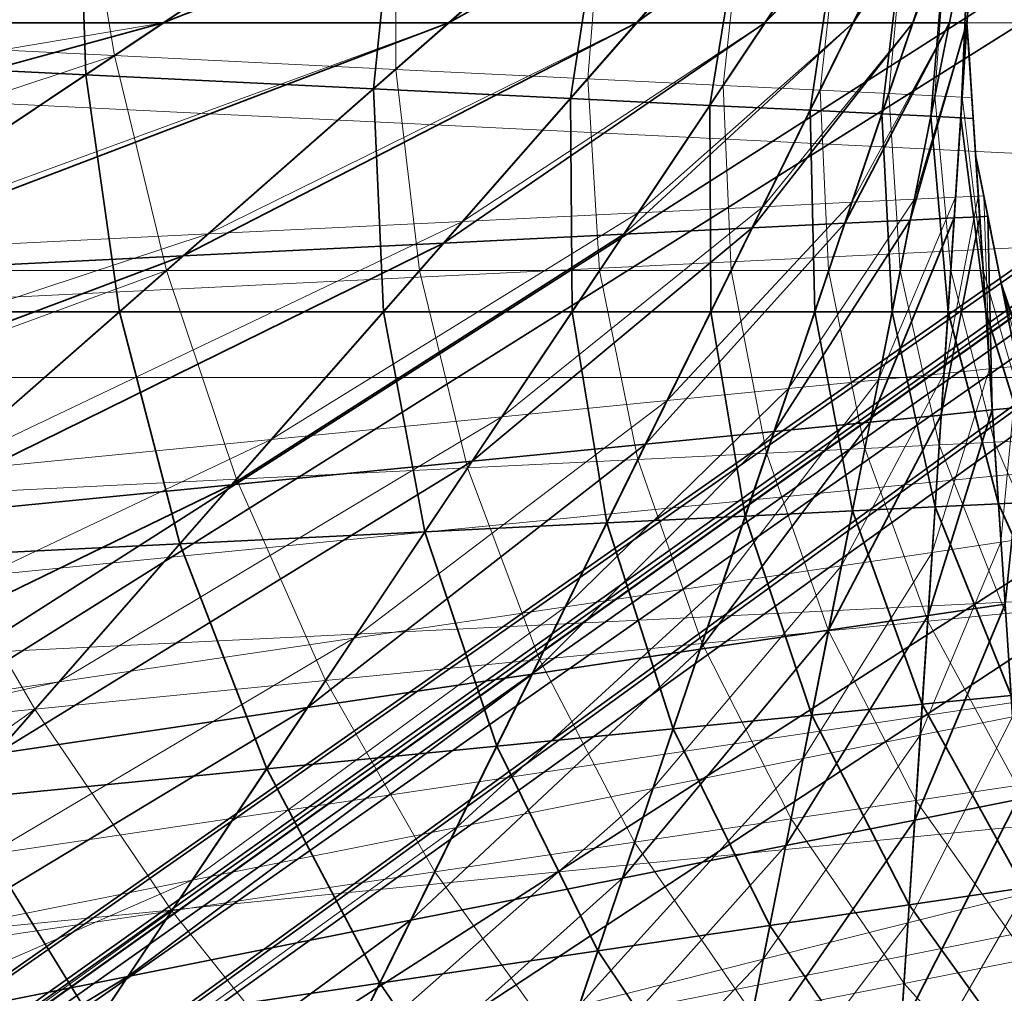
# Model space of a CAD drawing. Header units: millimetres. Extents: x -142 to 149, y -149 to 106.
# Tile 12 of 28: x -23 to -12, y -12 to 0. Entities that reach past the tile are written whole.
import ezdxf

# ---------------------------------------------------------------- set-up
doc = ezdxf.new("R2010")
doc.units = ezdxf.units.MM
doc.linetypes.add('Center', pattern=[39, 24, -6, 3, -6])
for name, color, linetype, lineweight, true_color in [('M-BASE', 7, 'Continuous', 35, 0xbdc8d0), ('M-CENTER', 7, 'Center', 13, 0x9a8164), ('M-DETAIL', 7, 'Continuous', 13, 0x6c8298), ('M-STRUCTURE', 7, 'Continuous', 20, 0x509bab)]:
    doc.layers.add(name, color=color, linetype=linetype, lineweight=lineweight, true_color=true_color)

msp = doc.modelspace()

# ---------------------------------------------------------------- linework, layer by layer
at = {"layer": 'M-BASE'}
for points in [[(-50.703, 85), (10.717, 85), (-62.449, -18.337)], [(-58.499, -29.623), (-62.449, -18.337), (10.717, 85)], [(10.717, 85), (-56.708, -28.498), (-58.499, -29.623)], [(-54.181, -26.91), (-56.708, -28.498), (10.717, 85)], [(10.717, 85), (28.858, 56.129), (-54.181, -26.91)], [(42.294, 34.745, 12), (-96.656, 79.423, 12), (-58.499, -29.623, 12)], [(-42.522, -19.585), (-54.181, -26.91), (28.858, 56.129)], [(28.014, 24.737), (-42.522, -19.585), (28.858, 56.129)], [(-58.499, -29.623, 12), (28.014, 24.737, 12), (42.294, 34.745, 12)], [(-56.444, -35.495, 12), (45.362, 29.863, 12), (42.761, 34.002, 12)], [(42.761, 34.002, 12), (34.68, 28.925, 12), (-56.444, -35.495, 12)], [(-55.971, -36.848), (36.077, 29.803), (42.761, 34.002)], [(42.761, 34.002), (45.362, 29.863), (-55.971, -36.848)], [(-56.444, -35.495, 12), (-55.971, -36.848, 12), (45.362, 29.863, 12)], [(-55.971, -36.848), (45.362, 29.863), (-50.938, -51.232)], [(-50.938, -51.232, 12), (45.362, 29.863, 12), (-55.971, -36.848, 12)], [(-50.327, -52.978), (-50.938, -51.232), (45.362, 29.863)], [(45.362, 29.863, 12), (-50.938, -51.232, 12), (-50.327, -52.978, 12)], [(45.362, 29.863), (49.037, 24.014), (-50.327, -52.978)], [(-50.327, -52.978, 12), (49.037, 24.014, 12), (45.362, 29.863, 12)], [(34.68, 28.925), (36.077, 29.803), (-55.971, -36.848)], [(29.824, 25.873), (34.68, 28.925), (-56.444, -35.495)], [(-55.971, -36.848), (-56.444, -35.495), (34.68, 28.925)], [(29.824, 25.873, 12), (-56.444, -35.495, 12), (34.68, 28.925, 12)], [(29.65, 25.764), (29.824, 25.873), (-56.444, -35.495)], [(-56.444, -35.495, 12), (29.824, 25.873, 12), (29.65, 25.764, 12)], [(-56.736, -34.661, 12), (-56.476, -35.405, 12), (29.65, 25.764, 12)], [(29.65, 25.764, 12), (28.014, 24.737, 12), (-56.736, -34.661, 12)], [(-56.444, -35.495), (-56.476, -35.405), (29.65, 25.764)], [(28.014, 24.737), (29.65, 25.764), (-56.476, -35.405)], [(29.65, 25.764, 12), (-56.476, -35.405, 12), (-56.444, -35.495, 12)], [(-58.499, -29.623, 12), (-56.736, -34.661, 12), (28.014, 24.737, 12)], [(-56.476, -35.405), (-56.736, -34.661), (28.014, 24.737)], [(-42.522, -19.585), (28.014, 24.737), (-56.736, -34.661)], [(-50.327, -52.978), (49.037, 24.014), (49.904, 22.634)], [(49.2, 21.929, 12), (49.037, 24.014, 12), (-50.327, -52.978, 12)], [(49.904, 22.634), (-24.3, -51.571), (-50.327, -52.978)], [(-24.3, -51.571), (49.904, 22.634), (57.671, 10.273)], [(-50.327, -52.978, 12), (-30.508, -57.779, 12), (49.2, 21.929, 12)], [(49.2, 21.929, 12), (-30.508, -57.779, 12), (8.91, -67.329, 12)], [(57.671, 10.273), (20.328, -49.159), (-24.3, -51.571)], [(-35, 0, 85), (-22.567, 2.223, 85), (-28.874, 2.844, 85)], [(-34.962, 0.777, 76), (-21.45, 2.773, 76), (-27.074, 0, 76)], [(-27.074, 0, 76), (-21.45, 2.773, 76), (-17.68, 2.588, 76)], [(-17.68, 2.588, 76), (-21.553, 0, 76), (-27.074, 0, 76)], [(-21.553, 0, 76), (-17.68, 2.588, 76), (-15.341, 2.473, 76)], [(-15.341, 2.473, 76), (-18.161, 0, 76), (-21.553, 0, 76)], [(-18.161, 0, 76), (-15.341, 2.473, 76), (-13.823, 2.399, 76)], [(-13.823, 2.399, 76), (-15.927, 0, 76), (-18.161, 0, 76)], [(-15.927, 0, 76), (-13.823, 2.399, 76), (-12.831, 2.35, 76)], [(-12.831, 2.35, 76), (-14.401, 0, 76), (-15.927, 0, 76)], [(-14.401, 0, 76), (-12.831, 2.35, 76), (-12.207, 2.319, 76)], [(-12.207, 2.319, 76), (-13.351, 0, 76), (-14.401, 0, 76)], [(-13.351, 0, 76), (-12.207, 2.319, 76), (-11.864, 2.302, 76)], [(-11.864, 2.302, 76), (-12.645, 0, 76), (-13.351, 0, 76)], [(-12.645, 0, 76), (-11.864, 2.302, 76), (-11.752, 2.297, 76)], [(-11.752, 2.297, 76), (-12.209, 0, 76), (-12.645, 0, 76)], [(-35, 0, 85), (-27.792, -0.354, 85), (-22.567, 2.223, 85)], [(-22.567, 2.223, 85), (-27.792, -0.354, 85), (-22.474, -0.615, 85)], [(-22.474, -0.615, 85), (-18.784, 1.85, 85), (-22.567, 2.223, 85)], [(-18.784, 1.85, 85), (-22.474, -0.615, 85), (-19.054, -0.783, 85)], [(-19.054, -0.783, 85), (-16.327, 1.608, 85), (-18.784, 1.85, 85)], [(-16.327, 1.608, 85), (-19.054, -0.783, 85), (-16.714, -0.898, 85)], [(-16.714, -0.898, 85), (-14.66, 1.444, 85), (-16.327, 1.608, 85)], [(-11.897, 1.566, 76), (-12, 0, 76), (-12.209, 0, 76)], [(-14.66, 1.444, 85), (-16.714, -0.898, 85), (-15.056, -0.98, 85)], [(-15.056, -0.98, 85), (-13.512, 1.331, 85), (-14.66, 1.444, 85)], [(-13.512, 1.331, 85), (-15.056, -0.98, 85), (-13.863, -1.038, 85)], [(-13.863, -1.038, 85), (-12.733, 1.254, 85), (-13.512, 1.331, 85)], [(-12.733, 1.254, 85), (-13.863, -1.038, 85), (-13.012, -1.08, 85)], [(-13.012, -1.08, 85), (-12.236, 1.205, 85), (-12.733, 1.254, 85)], [(-12.236, 1.205, 85), (-13.012, -1.08, 85), (-12.429, -1.109, 85)], [(-12.429, -1.109, 85), (-11.974, 1.179, 85), (-12.236, 1.205, 85)], [(-11.974, 1.179, 85), (-12.429, -1.109, 85), (-12.074, -1.126, 85)], [(-12.074, -1.126, 85), (-11.923, 1.174, 85), (-11.974, 1.179, 85)], [(-12, 0, 76), (-11.979, 0.313, 76), (-11.918, 1.253, 85)], [(-11.918, 1.253, 85), (-12, 0, 85), (-12, 0, 76)], [(-33.941, -3.387, 76), (-27.074, 0, 76), (-21.553, 0, 76)], [(-21.553, 0, 76), (-26.041, -2.999, 76), (-33.941, -3.387, 76)], [(-26.041, -2.999, 76), (-21.553, 0, 76), (-18.161, 0, 76)], [(-18.161, 0, 76), (-21.316, -2.767, 76), (-26.041, -2.999, 76)], [(-21.316, -2.767, 76), (-18.161, 0, 76), (-15.927, 0, 76)], [(-15.927, 0, 76), (-18.22, -2.615, 76), (-21.316, -2.767, 76)], [(-18.22, -2.615, 76), (-15.927, 0, 76), (-14.401, 0, 76)], [(-14.401, 0, 76), (-16.078, -2.509, 76), (-18.22, -2.615, 76)], [(-16.078, -2.509, 76), (-14.401, 0, 76), (-13.351, 0, 76)], [(-13.351, 0, 76), (-14.552, -2.434, 76), (-16.078, -2.509, 76)], [(-14.552, -2.434, 76), (-13.351, 0, 76), (-12.645, 0, 76)], [(-12.645, 0, 76), (-13.453, -2.38, 76), (-14.552, -2.434, 76)], [(-13.453, -2.38, 76), (-12.645, 0, 76), (-12.209, 0, 76)], [(-12.209, 0, 76), (-12.675, -2.342, 76), (-13.453, -2.38, 76)], [(-12.675, -2.342, 76), (-12.209, 0, 76), (-12, 0, 76)], [(-12, 0, 76), (-12.152, -2.316, 76), (-12.675, -2.342, 76)], [(-12, 0, 76), (-11.849, -2.302, 76), (-12.152, -2.316, 76)], [(-12, 0, 85), (-12.074, -1.126, 85), (-11.926, -1.134, 85)], [(-12, 0, 85), (-11.979, -0.313, 85), (-11.918, -1.253, 76)], [(-11.918, -1.253, 76), (-12, 0, 76), (-12, 0, 85)], [(-11.897, -1.566, 76), (-11.918, -1.253, 76), (-11.979, -0.313, 85)], [(-11.979, -0.313, 85), (-11.897, -1.566, 85), (-11.897, -1.566, 76)], [(-26.687, -3.431, 85), (-22.474, -0.615, 85), (-27.792, -0.354, 85)], [(-22.474, -0.615, 85), (-26.687, -3.431, 85), (-22.073, -3.431, 85)], [(-22.073, -3.431, 85), (-19.054, -0.783, 85), (-22.474, -0.615, 85)], [(-19.054, -0.783, 85), (-22.073, -3.431, 85), (-18.935, -3.431, 85)], [(-18.935, -3.431, 85), (-16.714, -0.898, 85), (-19.054, -0.783, 85)], [(-16.714, -0.898, 85), (-18.935, -3.431, 85), (-16.694, -3.431, 85)], [(-16.694, -3.431, 85), (-15.056, -0.98, 85), (-16.714, -0.898, 85)], [(-15.056, -0.98, 85), (-16.694, -3.431, 85), (-15.043, -3.431, 85)], [(-15.043, -3.431, 85), (-13.863, -1.038, 85), (-15.056, -0.98, 85)], [(-13.863, -1.038, 85), (-15.043, -3.431, 85), (-13.81, -3.431, 85)], [(-13.81, -3.431, 85), (-13.012, -1.08, 85), (-13.863, -1.038, 85)], [(-13.012, -1.08, 85), (-13.81, -3.431, 85), (-12.891, -3.431, 85)], [(-12.891, -3.431, 85), (-12.429, -1.109, 85), (-13.012, -1.08, 85)], [(-12.429, -1.109, 85), (-12.891, -3.431, 85), (-12.225, -3.431, 85)], [(-12.225, -3.431, 85), (-12.074, -1.126, 85), (-12.429, -1.109, 85)], [(-12.074, -1.126, 85), (-12.225, -3.431, 85), (-11.775, -3.431, 85)], [(-11.775, -3.431, 85), (-11.926, -1.134, 85), (-12.074, -1.126, 85)], [(-11.897, -1.566, 85), (-11.775, -3.431, 85), (-11.527, -3.431, 85)], [(-11.897, -1.566, 76), (-11.752, -2.297, 76), (-11.849, -2.302, 76)], [(-11.897, -1.566, 85), (-11.836, -1.874, 85), (-11.652, -2.798, 76)], [(-11.652, -2.798, 76), (-11.897, -1.566, 76), (-11.897, -1.566, 85)], [(-11.591, -3.106, 76), (-11.652, -2.798, 76), (-11.836, -1.874, 85)], [(-11.836, -1.874, 85), (-11.591, -3.106, 85), (-11.591, -3.106, 76)], [(-13.152, -4.743, 76), (-12.675, -2.342, 76), (-12.152, -2.316, 76)], [(-12.152, -2.316, 76), (-12.305, -4.659, 76), (-13.152, -4.743, 76)], [(-12.305, -4.659, 76), (-12.152, -2.316, 76), (-11.849, -2.302, 76)], [(-11.849, -2.302, 76), (-11.699, -4.599, 76), (-12.305, -4.659, 76)], [(-11.699, -4.599, 76), (-11.849, -2.302, 76), (-11.752, -2.297, 76)], [(-11.752, -2.297, 76), (-11.302, -4.56, 76), (-11.699, -4.599, 76)], [(-17.882, -5.208, 76), (-16.078, -2.509, 76), (-14.552, -2.434, 76)], [(-14.552, -2.434, 76), (-15.82, -5.005, 76), (-17.882, -5.208, 76)], [(-15.82, -5.005, 76), (-14.552, -2.434, 76), (-13.453, -2.38, 76)], [(-13.453, -2.38, 76), (-14.293, -4.855, 76), (-15.82, -5.005, 76)], [(-14.293, -4.855, 76), (-13.453, -2.38, 76), (-12.675, -2.342, 76)], [(-12.675, -2.342, 76), (-13.152, -4.743, 76), (-14.293, -4.855, 76)], [(-20.741, -5.49, 76), (-18.22, -2.615, 76), (-16.078, -2.509, 76)], [(-16.078, -2.509, 76), (-17.882, -5.208, 76), (-20.741, -5.49, 76)], [(-24.887, -5.898, 76), (-21.316, -2.767, 76), (-18.22, -2.615, 76)], [(-18.22, -2.615, 76), (-20.741, -5.49, 76), (-24.887, -5.898, 76)], [(-31.33, -6.533, 76), (-26.041, -2.999, 76), (-21.316, -2.767, 76)], [(-21.316, -2.767, 76), (-24.887, -5.898, 76), (-31.33, -6.533, 76)], [(-11.591, -3.106, 85), (-11.527, -3.431, 85), (-11.481, -3.431, 85)], [(-11.112, -4.542, 76), (-11.437, -3.882, 76), (-11.591, -3.106, 76)], [(-11.591, -3.106, 76), (-11.104, -4.541, 76), (-11.112, -4.542, 76)], [(-11.591, -3.106, 85), (-11.49, -3.403, 85), (-11.187, -4.295, 76)], [(-11.187, -4.295, 76), (-11.591, -3.106, 76), (-11.591, -3.106, 85)], [(-25.45, -6.392, 85), (-22.073, -3.431, 85), (-26.687, -3.431, 85)], [(-22.073, -3.431, 85), (-25.45, -6.392, 85), (-21.356, -6.191, 85)], [(-21.356, -6.191, 85), (-18.935, -3.431, 85), (-22.073, -3.431, 85)], [(-18.935, -3.431, 85), (-21.356, -6.191, 85), (-18.442, -6.048, 85)], [(-18.442, -6.048, 85), (-16.694, -3.431, 85), (-18.935, -3.431, 85)], [(-16.694, -3.431, 85), (-18.442, -6.048, 85), (-16.281, -5.942, 85)], [(-16.281, -5.942, 85), (-15.043, -3.431, 85), (-16.694, -3.431, 85)], [(-15.043, -3.431, 85), (-16.281, -5.942, 85), (-14.635, -5.861, 85)], [(-14.635, -5.861, 85), (-13.81, -3.431, 85), (-15.043, -3.431, 85)], [(-13.81, -3.431, 85), (-14.635, -5.861, 85), (-13.362, -5.798, 85)], [(-13.362, -5.798, 85), (-12.891, -3.431, 85), (-13.81, -3.431, 85)], [(-12.891, -3.431, 85), (-13.362, -5.798, 85), (-12.377, -5.75, 85)], [(-12.377, -5.75, 85), (-12.225, -3.431, 85), (-12.891, -3.431, 85)], [(-12.225, -3.431, 85), (-12.377, -5.75, 85), (-11.626, -5.713, 85)], [(-11.626, -5.713, 85), (-11.775, -3.431, 85), (-12.225, -3.431, 85)], [(-11.775, -3.431, 85), (-11.626, -5.713, 85), (-11.078, -5.686, 85)], [(-11.078, -5.686, 85), (-11.527, -3.431, 85), (-11.775, -3.431, 85)], [(-11.547, -6.905, 76), (-11.699, -4.599, 76), (-11.302, -4.56, 76)], [(-13.644, -7.216, 76), (-13.152, -4.743, 76), (-12.305, -4.659, 76)], [(-12.305, -4.659, 76), (-12.461, -7.04, 76), (-13.644, -7.216, 76)], [(-12.461, -7.04, 76), (-12.305, -4.659, 76), (-11.699, -4.599, 76)], [(-11.699, -4.599, 76), (-11.547, -6.905, 76), (-12.461, -7.04, 76)], [(-15.172, -7.442, 76), (-14.293, -4.855, 76), (-13.152, -4.743, 76)], [(-13.152, -4.743, 76), (-13.644, -7.216, 76), (-15.172, -7.442, 76)], [(-17.167, -7.738, 76), (-15.82, -5.005, 76), (-14.293, -4.855, 76)], [(-14.293, -4.855, 76), (-15.172, -7.442, 76), (-17.167, -7.738, 76)], [(-19.836, -8.134, 76), (-17.882, -5.208, 76), (-15.82, -5.005, 76)], [(-15.82, -5.005, 76), (-17.167, -7.738, 76), (-19.836, -8.134, 76)], [(-23.542, -8.684, 76), (-20.741, -5.49, 76), (-17.882, -5.208, 76)], [(-17.882, -5.208, 76), (-19.836, -8.134, 76), (-23.542, -8.684, 76)], [(-28.983, -9.491, 76), (-24.887, -5.898, 76), (-20.741, -5.49, 76)], [(-20.741, -5.49, 76), (-23.542, -8.684, 76), (-28.983, -9.491, 76)], [(-11.476, -7.992, 85), (-11.626, -5.713, 85), (-12.377, -5.75, 85)], [(-10.636, -7.909, 85), (-11.078, -5.686, 85), (-11.626, -5.713, 85)], [(-11.626, -5.713, 85), (-11.476, -7.992, 85), (-10.636, -7.909, 85)], [(-13.845, -8.225, 85), (-13.362, -5.798, 85), (-14.635, -5.861, 85)], [(-13.362, -5.798, 85), (-13.845, -8.225, 85), (-12.531, -8.095, 85)], [(-12.531, -8.095, 85), (-12.377, -5.75, 85), (-13.362, -5.798, 85)], [(-12.377, -5.75, 85), (-12.531, -8.095, 85), (-11.476, -7.992, 85)], [(-17.589, -8.594, 85), (-16.281, -5.942, 85), (-18.442, -6.048, 85)], [(-16.281, -5.942, 85), (-17.589, -8.594, 85), (-15.492, -8.387, 85)], [(-15.492, -8.387, 85), (-14.635, -5.861, 85), (-16.281, -5.942, 85)], [(-14.635, -5.861, 85), (-15.492, -8.387, 85), (-13.845, -8.225, 85)], [(-20.323, -8.863, 85), (-18.442, -6.048, 85), (-21.356, -6.191, 85)], [(-18.442, -6.048, 85), (-20.323, -8.863, 85), (-17.589, -8.594, 85)], [(-24.018, -9.227, 85), (-21.356, -6.191, 85), (-25.45, -6.392, 85)], [(-21.356, -6.191, 85), (-24.018, -9.227, 85), (-20.323, -8.863, 85)], [(-12.621, -9.472, 76), (-12.461, -7.04, 76), (-11.547, -6.905, 76)], [(-11.547, -6.905, 76), (-11.395, -9.229, 76), (-12.621, -9.472, 76)], [(-14.154, -9.777, 76), (-13.644, -7.216, 76), (-12.461, -7.04, 76)], [(-12.461, -7.04, 76), (-12.621, -9.472, 76), (-14.154, -9.777, 76)], [(-16.095, -10.164, 76), (-15.172, -7.442, 76), (-13.644, -7.216, 76)], [(-13.644, -7.216, 76), (-14.154, -9.777, 76), (-16.095, -10.164, 76)], [(-18.61, -10.664, 76), (-17.167, -7.738, 76), (-15.172, -7.442, 76)], [(-15.172, -7.442, 76), (-16.095, -10.164, 76), (-18.61, -10.664, 76)], [(-21.974, -11.333, 76), (-19.836, -8.134, 76), (-17.167, -7.738, 76)], [(-17.167, -7.738, 76), (-18.61, -10.664, 76), (-21.974, -11.333, 76)], [(-11.326, -10.277, 85), (-11.476, -7.992, 85), (-12.531, -8.095, 85)], [(-26.688, -12.27, 76), (-23.542, -8.684, 76), (-19.836, -8.134, 76)], [(-19.836, -8.134, 76), (-21.974, -11.333, 76), (-26.688, -12.27, 76)], [(-12.687, -10.479, 85), (-12.531, -8.095, 85), (-13.845, -8.225, 85)], [(-12.531, -8.095, 85), (-12.687, -10.479, 85), (-11.326, -10.277, 85)], [(-14.342, -10.725, 85), (-13.845, -8.225, 85), (-15.492, -8.387, 85)], [(-13.845, -8.225, 85), (-14.342, -10.725, 85), (-12.687, -10.479, 85)], [(-16.389, -11.028, 85), (-15.492, -8.387, 85), (-17.589, -8.594, 85)], [(-15.492, -8.387, 85), (-16.389, -11.028, 85), (-14.342, -10.725, 85)], [(-18.979, -11.413, 85), (-17.589, -8.594, 85), (-20.323, -8.863, 85)], [(-17.589, -8.594, 85), (-18.979, -11.413, 85), (-16.389, -11.028, 85)], [(-22.362, -11.915, 85), (-20.323, -8.863, 85), (-24.018, -9.227, 85)], [(-20.323, -8.863, 85), (-22.362, -11.915, 85), (-18.979, -11.413, 85)], [(-24.018, -9.227, 85), (-26.976, -12.599, 85), (-22.362, -11.915, 85)], [(-12.785, -11.969, 76), (-12.621, -9.472, 76), (-11.395, -9.229, 76)], [(-11.395, -9.229, 76), (-11.241, -11.583, 76), (-12.785, -11.969, 76)], [(-14.684, -12.445, 76), (-14.154, -9.777, 76), (-12.621, -9.472, 76)], [(-12.621, -9.472, 76), (-12.785, -11.969, 76), (-14.684, -12.445, 76)], [(-17.073, -13.044, 76), (-16.095, -10.164, 76), (-14.154, -9.777, 76)], [(-14.154, -9.777, 76), (-14.684, -12.445, 76), (-17.073, -13.044, 76)], [(-20.166, -13.818, 76), (-18.61, -10.664, 76), (-16.095, -10.164, 76)], [(-16.095, -10.164, 76), (-17.073, -13.044, 76), (-20.166, -13.818, 76)], [(-11.175, -12.582, 85), (-11.326, -10.277, 85), (-12.687, -10.479, 85)], [(-12.846, -12.914, 85), (-12.687, -10.479, 85), (-14.342, -10.725, 85)], [(-12.687, -10.479, 85), (-12.846, -12.914, 85), (-11.175, -12.582, 85)], [(-24.332, -14.862, 76), (-21.974, -11.333, 76), (-18.61, -10.664, 76)], [(-18.61, -10.664, 76), (-20.166, -13.818, 76), (-24.332, -14.862, 76)], [(-14.857, -13.314, 85), (-14.342, -10.725, 85), (-16.389, -11.028, 85)], [(-14.342, -10.725, 85), (-14.857, -13.314, 85), (-12.846, -12.914, 85)], [(-17.332, -13.807, 85), (-16.389, -11.028, 85), (-18.979, -11.413, 85)], [(-16.389, -11.028, 85), (-17.332, -13.807, 85), (-14.857, -13.314, 85)], [(-30.263, -16.348, 76), (-26.688, -12.27, 76), (-21.974, -11.333, 76)], [(-21.974, -11.333, 76), (-24.332, -14.862, 76), (-30.263, -16.348, 76)], [(-20.467, -14.43, 85), (-18.979, -11.413, 85), (-22.362, -11.915, 85)], [(-18.979, -11.413, 85), (-20.467, -14.43, 85), (-17.332, -13.807, 85)]]:
    msp.add_3dface(points, dxfattribs=at)
at = {"layer": 'M-CENTER'}
msp.add_line((-142, 0, -0.1), (142, 0, -0.1), dxfattribs=at)
at = {"layer": 'M-DETAIL'}
for points in [[(43, 0, 12), (-12.482, 41.148, 12), (-8.389, 42.174, 12)], [(42.793, -4.215, 24), (-8.389, 42.174, 24), (-12.482, 41.148, 24)], [(43, 0, 12), (-16.455, 39.727, 12), (-12.482, 41.148, 12)], [(42.793, -4.215, 24), (-12.482, 41.148, 24), (-16.455, 39.727, 24)], [(43, 0, 12), (-20.27, 37.923, 12), (-16.455, 39.727, 12)], [(42.793, -4.215, 24), (-16.455, 39.727, 24), (-20.27, 37.923, 24)], [(43, 0, 12), (-23.89, 35.753, 12), (-20.27, 37.923, 12)], [(42.793, -4.215, 24), (-20.27, 37.923, 24), (-23.89, 35.753, 24)], [(43, 0, 12), (-27.279, 33.239, 12), (-23.89, 35.753, 12)], [(42.793, -4.215, 24), (-23.89, 35.753, 24), (-27.279, 33.239, 24)], [(43, 0, 12), (-30.406, 30.406, 12), (-27.279, 33.239, 12)], [(42.793, -4.215, 24), (-27.279, 33.239, 24), (-30.406, 30.406, 24)], [(43, 0, 12), (-33.239, 27.279, 12), (-30.406, 30.406, 12)], [(42.793, -4.215, 24), (-30.406, 30.406, 24), (-33.239, 27.279, 24)], [(43, 0, 12), (-35.753, 23.89, 12), (-33.239, 27.279, 12)], [(42.793, -4.215, 24), (-33.239, 27.279, 24), (-35.753, 23.89, 24)], [(43, 0, 12), (-37.923, 20.27, 12), (-35.753, 23.89, 12)], [(42.793, -4.215, 24), (-35.753, 23.89, 24), (-37.923, 20.27, 24)], [(43, 0, 12), (-39.727, 16.455, 12), (-37.923, 20.27, 12)], [(42.793, -4.215, 24), (-37.923, 20.27, 24), (-39.727, 16.455, 24)], [(43, 0, 12), (-41.148, 12.482, 12), (-39.727, 16.455, 12)], [(42.793, -4.215, 24), (-39.727, 16.455, 24), (-41.148, 12.482, 24)], [(43, 0, 12), (-42.174, 8.389, 12), (-41.148, 12.482, 12)], [(42.793, -4.215, 24), (-41.148, 12.482, 24), (-42.174, 8.389, 24)], [(43, 0, 12), (-42.793, 4.215, 12), (-42.174, 8.389, 12)], [(42.793, -4.215, 24), (-42.174, 8.389, 24), (-42.793, 4.215, 24)], [(43, 0, 12), (-43, 0, 12), (-42.793, 4.215, 12)], [(42.793, -4.215, 24), (-42.793, 4.215, 24), (-43, 0, 24)], [(43, 0, 12), (-42.793, -4.215, 12), (-43, 0, 12)], [(42.793, -4.215, 24), (-43, 0, 24), (-42.793, -4.215, 24)], [(43, 0, 12), (-42.174, -8.389, 12), (-42.793, -4.215, 12)], [(43, 0, 12), (-41.148, -12.482, 12), (-42.174, -8.389, 12)], [(43, 0, 12), (-39.727, -16.455, 12), (-41.148, -12.482, 12)], [(43, 0, 12), (-37.923, -20.27, 12), (-39.727, -16.455, 12)], [(43, 0, 12), (-35.753, -23.89, 12), (-37.923, -20.27, 12)], [(43, 0, 12), (-33.239, -27.279, 12), (-35.753, -23.89, 12)], [(43, 0, 12), (-30.406, -30.406, 12), (-33.239, -27.279, 12)], [(43, 0, 12), (-27.279, -33.239, 12), (-30.406, -30.406, 12)], [(43, 0, 12), (-23.89, -35.753, 12), (-27.279, -33.239, 12)], [(43, 0, 12), (-20.27, -37.923, 12), (-23.89, -35.753, 12)], [(43, 0, 12), (-16.455, -39.727, 12), (-20.27, -37.923, 12)], [(43, 0, 12), (-12.482, -41.148, 12), (-16.455, -39.727, 12)], [(43, 0, 12), (-8.389, -42.174, 12), (-12.482, -41.148, 12)], [(42.793, -4.215, 24), (-42.793, -4.215, 24), (-42.174, -8.389, 24)], [(42.793, -4.215, 24), (-42.174, -8.389, 24), (-41.148, -12.482, 24)], [(42.793, -4.215, 24), (-41.148, -12.482, 24), (-39.727, -16.455, 24)], [(42.793, -4.215, 24), (-39.727, -16.455, 24), (-37.923, -20.27, 24)], [(42.793, -4.215, 24), (-37.923, -20.27, 24), (-35.753, -23.89, 24)], [(42.793, -4.215, 24), (-35.753, -23.89, 24), (-33.239, -27.279, 24)], [(42.793, -4.215, 24), (-33.239, -27.279, 24), (-30.406, -30.406, 24)], [(42.793, -4.215, 24), (-30.406, -30.406, 24), (-27.279, -33.239, 24)], [(42.793, -4.215, 24), (-27.279, -33.239, 24), (-23.89, -35.753, 24)], [(42.793, -4.215, 24), (-23.89, -35.753, 24), (-20.27, -37.923, 24)], [(42.793, -4.215, 24), (-20.27, -37.923, 24), (-16.455, -39.727, 24)], [(42.793, -4.215, 24), (-16.455, -39.727, 24), (-12.482, -41.148, 24)], [(42.793, -4.215, 24), (-12.482, -41.148, 24), (-8.389, -42.174, 24)]]:
    msp.add_3dface(points, dxfattribs=at)
at = {"layer": 'M-STRUCTURE'}
for points in [[(-30, 0, 76), (-22.567, 2.223, 76), (-28.874, 2.844, 76)], [(-29.877, 2.504, 24), (-21.903, 2.55, 24), (-27.074, 0, 24)], [(-27.074, 0, 24), (-21.903, 2.55, 24), (-18.022, 2.359, 24)], [(-18.022, 2.359, 24), (-21.553, 0, 24), (-27.074, 0, 24)], [(-21.553, 0, 24), (-18.022, 2.359, 24), (-15.606, 2.24, 24)], [(-15.606, 2.24, 24), (-18.161, 0, 24), (-21.553, 0, 24)], [(-18.161, 0, 24), (-15.606, 2.24, 24), (-14.03, 2.163, 24)], [(-30, 0, 76), (-27.339, -0.131, 76), (-22.567, 2.223, 76)], [(-22.567, 2.223, 76), (-27.339, -0.131, 76), (-22.132, -0.387, 76)], [(-22.132, -0.387, 76), (-18.784, 1.85, 76), (-22.567, 2.223, 76)], [(-14.03, 2.163, 24), (-15.927, 0, 24), (-18.161, 0, 24)], [(-15.927, 0, 24), (-14.03, 2.163, 24), (-12.99, 2.112, 24)], [(-12.99, 2.112, 24), (-14.401, 0, 24), (-15.927, 0, 24)], [(-14.401, 0, 24), (-12.99, 2.112, 24), (-12.326, 2.079, 24)], [(-12.326, 2.079, 24), (-13.351, 0, 24), (-14.401, 0, 24)], [(-13.351, 0, 24), (-12.326, 2.079, 24), (-11.946, 2.061, 24)], [(-11.946, 2.061, 24), (-12.645, 0, 24), (-13.351, 0, 24)], [(-12.645, 0, 24), (-11.946, 2.061, 24), (-11.8, 2.054, 24)], [(-11.8, 2.054, 24), (-12.209, 0, 24), (-12.645, 0, 24)], [(-18.784, 1.85, 76), (-22.132, -0.387, 76), (-18.789, -0.551, 76)], [(-18.789, -0.551, 76), (-16.327, 1.608, 76), (-18.784, 1.85, 76)], [(-16.327, 1.608, 76), (-18.789, -0.551, 76), (-16.508, -0.663, 76)], [(-16.508, -0.663, 76), (-14.66, 1.444, 76), (-16.327, 1.608, 76)], [(-11.897, 1.566, 24), (-12, 0, 24), (-12.209, 0, 24)], [(-14.66, 1.444, 76), (-16.508, -0.663, 76), (-14.897, -0.742, 76)], [(-14.897, -0.742, 76), (-13.512, 1.331, 76), (-14.66, 1.444, 76)], [(-12, 0, 24), (-11.995, 0.078, 24), (-11.906, 1.436, 76)], [(-11.906, 1.436, 76), (-12, 0, 76), (-12, 0, 24)], [(-13.512, 1.331, 76), (-14.897, -0.742, 76), (-13.745, -0.799, 76)], [(-13.745, -0.799, 76), (-12.733, 1.254, 76), (-13.512, 1.331, 76)], [(-12.733, 1.254, 76), (-13.745, -0.799, 76), (-12.93, -0.839, 76)], [(-12.93, -0.839, 76), (-12.236, 1.205, 76), (-12.733, 1.254, 76)], [(-12.236, 1.205, 76), (-12.93, -0.839, 76), (-12.381, -0.866, 76)], [(-12.381, -0.866, 76), (-11.974, 1.179, 76), (-12.236, 1.205, 76)], [(-11.974, 1.179, 76), (-12.381, -0.866, 76), (-12.058, -0.881, 76)], [(-12.058, -0.881, 76), (-11.923, 1.174, 76), (-11.974, 1.179, 76)], [(-29.931, -1.409, 24), (-27.074, 0, 24), (-21.553, 0, 24)], [(-29.931, -1.409, 24), (-21.553, 0, 24), (-25.644, -2.734, 24)], [(-25.644, -2.734, 24), (-21.553, 0, 24), (-18.161, 0, 24)], [(-18.161, 0, 24), (-21.019, -2.506, 24), (-25.644, -2.734, 24)], [(-21.019, -2.506, 24), (-18.161, 0, 24), (-15.927, 0, 24)], [(-15.927, 0, 24), (-17.994, -2.358, 24), (-21.019, -2.506, 24)], [(-17.994, -2.358, 24), (-15.927, 0, 24), (-14.401, 0, 24)], [(-14.401, 0, 24), (-15.908, -2.255, 24), (-17.994, -2.358, 24)], [(-15.908, -2.255, 24), (-14.401, 0, 24), (-13.351, 0, 24)], [(-13.351, 0, 24), (-14.428, -2.183, 24), (-15.908, -2.255, 24)], [(-14.428, -2.183, 24), (-13.351, 0, 24), (-12.645, 0, 24)], [(-12.645, 0, 24), (-13.369, -2.131, 24), (-14.428, -2.183, 24)], [(-13.369, -2.131, 24), (-12.645, 0, 24), (-12.209, 0, 24)], [(-12.209, 0, 24), (-12.625, -2.094, 24), (-13.369, -2.131, 24)], [(-12.625, -2.094, 24), (-12.209, 0, 24), (-12, 0, 24)], [(-12, 0, 24), (-12.136, -2.07, 24), (-12.625, -2.094, 24)], [(-12, 0, 24), (-11.865, -2.057, 24), (-12.136, -2.07, 24)], [(-12, 0, 76), (-12.058, -0.881, 76), (-11.942, -0.887, 76)], [(-12, 0, 76), (-11.991, -0.131, 76), (-11.902, -1.488, 24)], [(-11.902, -1.488, 24), (-12, 0, 24), (-12, 0, 76)], [(-29.856, -2.941, 76), (-22.132, -0.387, 76), (-27.339, -0.131, 76)], [(-11.897, -1.566, 24), (-11.902, -1.488, 24), (-11.991, -0.131, 76)], [(-11.991, -0.131, 76), (-11.897, -1.566, 76), (-11.897, -1.566, 24)], [(-29.856, -2.941, 76), (-25.954, -2.941, 76), (-22.132, -0.387, 76)], [(-22.132, -0.387, 76), (-25.954, -2.941, 76), (-21.514, -2.941, 76)], [(-21.514, -2.941, 76), (-18.789, -0.551, 76), (-22.132, -0.387, 76)], [(-18.789, -0.551, 76), (-21.514, -2.941, 76), (-18.505, -2.941, 76)], [(-18.505, -2.941, 76), (-16.508, -0.663, 76), (-18.789, -0.551, 76)], [(-16.508, -0.663, 76), (-18.505, -2.941, 76), (-16.366, -2.941, 76)], [(-16.366, -2.941, 76), (-14.897, -0.742, 76), (-16.508, -0.663, 76)], [(-14.897, -0.742, 76), (-16.366, -2.941, 76), (-14.801, -2.941, 76)], [(-14.801, -2.941, 76), (-13.745, -0.799, 76), (-14.897, -0.742, 76)], [(-13.745, -0.799, 76), (-14.801, -2.941, 76), (-13.644, -2.941, 76)], [(-13.644, -2.941, 76), (-12.93, -0.839, 76), (-13.745, -0.799, 76)], [(-12.93, -0.839, 76), (-13.644, -2.941, 76), (-12.794, -2.941, 76)], [(-12.794, -2.941, 76), (-12.381, -0.866, 76), (-12.93, -0.839, 76)], [(-12.381, -0.866, 76), (-12.794, -2.941, 76), (-12.193, -2.941, 76)], [(-12.193, -2.941, 76), (-12.058, -0.881, 76), (-12.381, -0.866, 76)], [(-12.058, -0.881, 76), (-12.193, -2.941, 76), (-11.807, -2.941, 76)], [(-11.807, -2.941, 76), (-11.942, -0.887, 76), (-12.058, -0.881, 76)], [(-11.897, -1.566, 76), (-11.807, -2.941, 76), (-11.624, -2.941, 76)], [(-11.897, -1.566, 24), (-11.8, -2.054, 24), (-11.865, -2.057, 24)], [(-11.897, -1.566, 76), (-11.872, -1.695, 76), (-11.606, -3.029, 24)], [(-11.606, -3.029, 24), (-11.897, -1.566, 24), (-11.897, -1.566, 76)], [(-11.591, -3.106, 24), (-11.606, -3.029, 24), (-11.872, -1.695, 76)], [(-11.872, -1.695, 76), (-11.591, -3.106, 76), (-11.591, -3.106, 24)], [(-14.12, -4.345, 24), (-13.369, -2.131, 24), (-12.625, -2.094, 24)], [(-12.625, -2.094, 24), (-13.052, -4.24, 24), (-14.12, -4.345, 24)], [(-13.052, -4.24, 24), (-12.625, -2.094, 24), (-12.136, -2.07, 24)], [(-12.136, -2.07, 24), (-12.273, -4.164, 24), (-13.052, -4.24, 24)], [(-12.273, -4.164, 24), (-12.136, -2.07, 24), (-11.865, -2.057, 24)], [(-11.865, -2.057, 24), (-11.731, -4.11, 24), (-12.273, -4.164, 24)], [(-11.731, -4.11, 24), (-11.865, -2.057, 24), (-11.8, -2.054, 24)], [(-11.8, -2.054, 24), (-11.398, -4.077, 24), (-11.731, -4.11, 24)], [(-17.529, -4.681, 24), (-15.908, -2.255, 24), (-14.428, -2.183, 24)], [(-14.428, -2.183, 24), (-15.564, -4.488, 24), (-17.529, -4.681, 24)], [(-15.564, -4.488, 24), (-14.428, -2.183, 24), (-13.369, -2.131, 24)], [(-13.369, -2.131, 24), (-14.12, -4.345, 24), (-15.564, -4.488, 24)], [(-20.269, -4.951, 24), (-17.994, -2.358, 24), (-15.908, -2.255, 24)], [(-15.908, -2.255, 24), (-17.529, -4.681, 24), (-20.269, -4.951, 24)], [(-24.254, -5.344, 24), (-21.019, -2.506, 24), (-17.994, -2.358, 24)], [(-17.994, -2.358, 24), (-20.269, -4.951, 24), (-24.254, -5.344, 24)], [(-29.504, -5.312, 24), (-25.644, -2.734, 24), (-21.019, -2.506, 24)], [(-29.504, -5.312, 24), (-21.019, -2.506, 24), (-24.254, -5.344, 24)], [(-29.424, -5.853, 76), (-24.562, -5.614, 76), (-21.514, -2.941, 76)], [(-29.424, -5.853, 76), (-21.514, -2.941, 76), (-25.954, -2.941, 76)], [(-21.514, -2.941, 76), (-24.562, -5.614, 76), (-20.683, -5.423, 76)], [(-20.683, -5.423, 76), (-18.505, -2.941, 76), (-21.514, -2.941, 76)], [(-18.505, -2.941, 76), (-20.683, -5.423, 76), (-17.935, -5.288, 76)], [(-17.935, -5.288, 76), (-16.366, -2.941, 76), (-18.505, -2.941, 76)], [(-16.366, -2.941, 76), (-17.935, -5.288, 76), (-15.91, -5.189, 76)], [(-15.91, -5.189, 76), (-14.801, -2.941, 76), (-16.366, -2.941, 76)], [(-14.801, -2.941, 76), (-15.91, -5.189, 76), (-14.381, -5.114, 76)], [(-14.381, -5.114, 76), (-13.644, -2.941, 76), (-14.801, -2.941, 76)], [(-13.644, -2.941, 76), (-14.381, -5.114, 76), (-13.215, -5.056, 76)], [(-13.215, -5.056, 76), (-12.794, -2.941, 76), (-13.644, -2.941, 76)], [(-12.794, -2.941, 76), (-13.215, -5.056, 76), (-12.329, -5.013, 76)], [(-12.329, -5.013, 76), (-12.193, -2.941, 76), (-12.794, -2.941, 76)], [(-12.193, -2.941, 76), (-12.329, -5.013, 76), (-11.674, -4.981, 76)], [(-11.674, -4.981, 76), (-11.807, -2.941, 76), (-12.193, -2.941, 76)], [(-11.807, -2.941, 76), (-11.674, -4.981, 76), (-11.223, -4.959, 76)], [(-11.223, -4.959, 76), (-11.624, -2.941, 76), (-11.807, -2.941, 76)], [(-11.591, -3.106, 76), (-11.437, -3.882, 76), (-11.087, -4.592, 76)], [(-11.343, -4.072, 24), (-11.437, -3.882, 24), (-11.591, -3.106, 24)], [(-11.591, -3.106, 24), (-11.266, -4.064, 24), (-11.343, -4.072, 24)], [(-11.591, -3.106, 76), (-11.549, -3.23, 76), (-11.112, -4.518, 24)], [(-11.112, -4.518, 24), (-11.591, -3.106, 24), (-11.591, -3.106, 76)], [(-11.596, -6.17, 24), (-11.731, -4.11, 24), (-11.398, -4.077, 24)], [(-11.398, -4.077, 24), (-10.999, -6.082, 24), (-11.596, -6.17, 24)], [(-13.492, -6.451, 24), (-13.052, -4.24, 24), (-12.273, -4.164, 24)], [(-12.273, -4.164, 24), (-12.412, -6.291, 24), (-13.492, -6.451, 24)], [(-12.412, -6.291, 24), (-12.273, -4.164, 24), (-11.731, -4.11, 24)], [(-11.731, -4.11, 24), (-11.596, -6.17, 24), (-12.412, -6.291, 24)], [(-14.907, -6.661, 24), (-14.12, -4.345, 24), (-13.052, -4.24, 24)], [(-13.052, -4.24, 24), (-13.492, -6.451, 24), (-14.907, -6.661, 24)], [(-16.773, -6.938, 24), (-15.564, -4.488, 24), (-14.12, -4.345, 24)], [(-14.12, -4.345, 24), (-14.907, -6.661, 24), (-16.773, -6.938, 24)], [(-19.286, -7.311, 24), (-17.529, -4.681, 24), (-15.564, -4.488, 24)], [(-15.564, -4.488, 24), (-16.773, -6.938, 24), (-19.286, -7.311, 24)], [(-22.795, -7.831, 24), (-20.269, -4.951, 24), (-17.529, -4.681, 24)], [(-17.529, -4.681, 24), (-19.286, -7.311, 24), (-22.795, -7.831, 24)], [(-27.965, -8.598, 24), (-24.254, -5.344, 24), (-20.269, -4.951, 24)], [(-20.269, -4.951, 24), (-22.795, -7.831, 24), (-27.965, -8.598, 24)], [(-12.466, -7.109, 76), (-12.329, -5.013, 76), (-13.215, -5.056, 76)], [(-12.329, -5.013, 76), (-12.466, -7.109, 76), (-11.54, -7.018, 76)], [(-11.54, -7.018, 76), (-11.674, -4.981, 76), (-12.329, -5.013, 76)], [(-10.827, -6.947, 76), (-11.223, -4.959, 76), (-11.674, -4.981, 76)], [(-11.674, -4.981, 76), (-11.54, -7.018, 76), (-10.827, -6.947, 76)], [(-15.148, -7.373, 76), (-14.381, -5.114, 76), (-15.91, -5.189, 76)], [(-14.381, -5.114, 76), (-15.148, -7.373, 76), (-13.646, -7.225, 76)], [(-13.646, -7.225, 76), (-13.215, -5.056, 76), (-14.381, -5.114, 76)], [(-13.215, -5.056, 76), (-13.646, -7.225, 76), (-12.466, -7.109, 76)], [(-17.081, -7.563, 76), (-15.91, -5.189, 76), (-17.935, -5.288, 76)], [(-15.91, -5.189, 76), (-17.081, -7.563, 76), (-15.148, -7.373, 76)], [(-19.622, -7.814, 76), (-17.935, -5.288, 76), (-20.683, -5.423, 76)], [(-17.935, -5.288, 76), (-19.622, -7.814, 76), (-17.081, -7.563, 76)], [(-23.078, -8.154, 76), (-20.683, -5.423, 76), (-24.562, -5.614, 76)], [(-20.683, -5.423, 76), (-23.078, -8.154, 76), (-19.622, -7.814, 76)], [(-24.562, -5.614, 76), (-28.013, -8.64, 76), (-23.078, -8.154, 76)], [(-11.459, -8.247, 24), (-11.596, -6.17, 24), (-10.999, -6.082, 24)], [(-12.555, -8.465, 24), (-12.412, -6.291, 24), (-11.596, -6.17, 24)], [(-11.596, -6.17, 24), (-11.459, -8.247, 24), (-12.555, -8.465, 24)], [(-13.948, -8.742, 24), (-13.492, -6.451, 24), (-12.412, -6.291, 24)], [(-12.412, -6.291, 24), (-12.555, -8.465, 24), (-13.948, -8.742, 24)], [(-15.733, -9.097, 24), (-14.907, -6.661, 24), (-13.492, -6.451, 24)], [(-13.492, -6.451, 24), (-13.948, -8.742, 24), (-15.733, -9.097, 24)], [(-18.066, -9.561, 24), (-16.773, -6.938, 24), (-14.907, -6.661, 24)], [(-14.907, -6.661, 24), (-15.733, -9.097, 24), (-18.066, -9.561, 24)], [(-21.207, -10.186, 24), (-19.286, -7.311, 24), (-16.773, -6.938, 24)], [(-16.773, -6.938, 24), (-18.066, -9.561, 24), (-21.207, -10.186, 24)], [(-11.406, -9.061, 76), (-11.54, -7.018, 76), (-12.466, -7.109, 76)], [(-12.606, -9.239, 76), (-12.466, -7.109, 76), (-13.646, -7.225, 76)], [(-12.466, -7.109, 76), (-12.606, -9.239, 76), (-11.406, -9.061, 76)], [(-14.09, -9.459, 76), (-13.646, -7.225, 76), (-15.148, -7.373, 76)], [(-13.646, -7.225, 76), (-14.09, -9.459, 76), (-12.606, -9.239, 76)], [(-25.631, -11.066, 24), (-22.795, -7.831, 24), (-19.286, -7.311, 24)], [(-19.286, -7.311, 24), (-21.207, -10.186, 24), (-25.631, -11.066, 24)], [(-15.95, -9.735, 76), (-15.148, -7.373, 76), (-17.081, -7.563, 76)], [(-15.148, -7.373, 76), (-15.95, -9.735, 76), (-14.09, -9.459, 76)], [(-18.326, -10.088, 76), (-17.081, -7.563, 76), (-19.622, -7.814, 76)], [(-17.081, -7.563, 76), (-18.326, -10.088, 76), (-15.95, -9.735, 76)], [(-28.561, -9.12, 24), (-27.965, -8.598, 24), (-22.795, -7.831, 24)], [(-28.561, -9.12, 24), (-22.795, -7.831, 24), (-25.631, -11.066, 24)], [(-21.451, -10.551, 76), (-19.622, -7.814, 76), (-23.078, -8.154, 76)], [(-19.622, -7.814, 76), (-21.451, -10.551, 76), (-18.326, -10.088, 76)], [(-27.716, -11.481, 76), (-23.078, -8.154, 76), (-28.013, -8.64, 76)], [(-27.716, -11.481, 76), (-25.737, -11.187, 76), (-23.078, -8.154, 76)], [(-23.078, -8.154, 76), (-25.737, -11.187, 76), (-21.451, -10.551, 76)], [(-12.701, -10.696, 24), (-12.555, -8.465, 24), (-11.459, -8.247, 24)], [(-11.459, -8.247, 24), (-11.322, -10.351, 24), (-12.701, -10.696, 24)], [(-14.422, -11.127, 24), (-13.948, -8.742, 24), (-12.555, -8.465, 24)], [(-12.555, -8.465, 24), (-12.701, -10.696, 24), (-14.422, -11.127, 24)], [(-16.608, -11.675, 24), (-15.733, -9.097, 24), (-13.948, -8.742, 24)], [(-13.948, -8.742, 24), (-14.422, -11.127, 24), (-16.608, -11.675, 24)], [(-19.461, -12.389, 24), (-18.066, -9.561, 24), (-15.733, -9.097, 24)], [(-15.733, -9.097, 24), (-16.608, -11.675, 24), (-19.461, -12.389, 24)], [(-11.271, -11.121, 76), (-11.406, -9.061, 76), (-12.606, -9.239, 76)], [(-12.748, -11.415, 76), (-12.606, -9.239, 76), (-14.09, -9.459, 76)], [(-12.606, -9.239, 76), (-12.748, -11.415, 76), (-11.271, -11.121, 76)], [(-14.551, -11.773, 76), (-14.09, -9.459, 76), (-15.95, -9.735, 76)], [(-14.09, -9.459, 76), (-14.551, -11.773, 76), (-12.748, -11.415, 76)], [(-23.327, -13.358, 24), (-21.207, -10.186, 24), (-18.066, -9.561, 24)], [(-18.066, -9.561, 24), (-19.461, -12.389, 24), (-23.327, -13.358, 24)], [(-16.793, -12.22, 76), (-15.95, -9.735, 76), (-18.326, -10.088, 76)], [(-15.95, -9.735, 76), (-16.793, -12.22, 76), (-14.551, -11.773, 76)], [(-19.658, -12.789, 76), (-18.326, -10.088, 76), (-21.451, -10.551, 76)], [(-18.326, -10.088, 76), (-19.658, -12.789, 76), (-16.793, -12.22, 76)], [(-27.113, -12.756, 24), (-25.631, -11.066, 24), (-21.207, -10.186, 24)], [(-27.113, -12.756, 24), (-21.207, -10.186, 24), (-23.327, -13.358, 24)], [(-12.852, -12.999, 24), (-12.701, -10.696, 24), (-11.322, -10.351, 24)], [(-11.322, -10.351, 24), (-11.181, -12.492, 24), (-12.852, -12.999, 24)], [(-26.458, -14.142, 76), (-23.451, -13.544, 76), (-21.451, -10.551, 76)], [(-26.458, -14.142, 76), (-21.451, -10.551, 76), (-25.737, -11.187, 76)], [(-21.451, -10.551, 76), (-23.451, -13.544, 76), (-19.658, -12.789, 76)], [(-14.919, -13.626, 24), (-14.422, -11.127, 24), (-12.701, -10.696, 24)], [(-12.701, -10.696, 24), (-12.852, -12.999, 24), (-14.919, -13.626, 24)], [(-17.541, -14.421, 24), (-16.608, -11.675, 24), (-14.422, -11.127, 24)], [(-14.422, -11.127, 24), (-14.919, -13.626, 24), (-17.541, -14.421, 24)], [(-11.134, -13.208, 76), (-11.271, -11.121, 76), (-12.748, -11.415, 76)], [(-12.895, -13.649, 76), (-12.748, -11.415, 76), (-14.551, -11.773, 76)], [(-12.748, -11.415, 76), (-12.895, -13.649, 76), (-11.134, -13.208, 76)]]:
    msp.add_3dface(points, dxfattribs=at)

doc.saveas('drawing.dxf')
